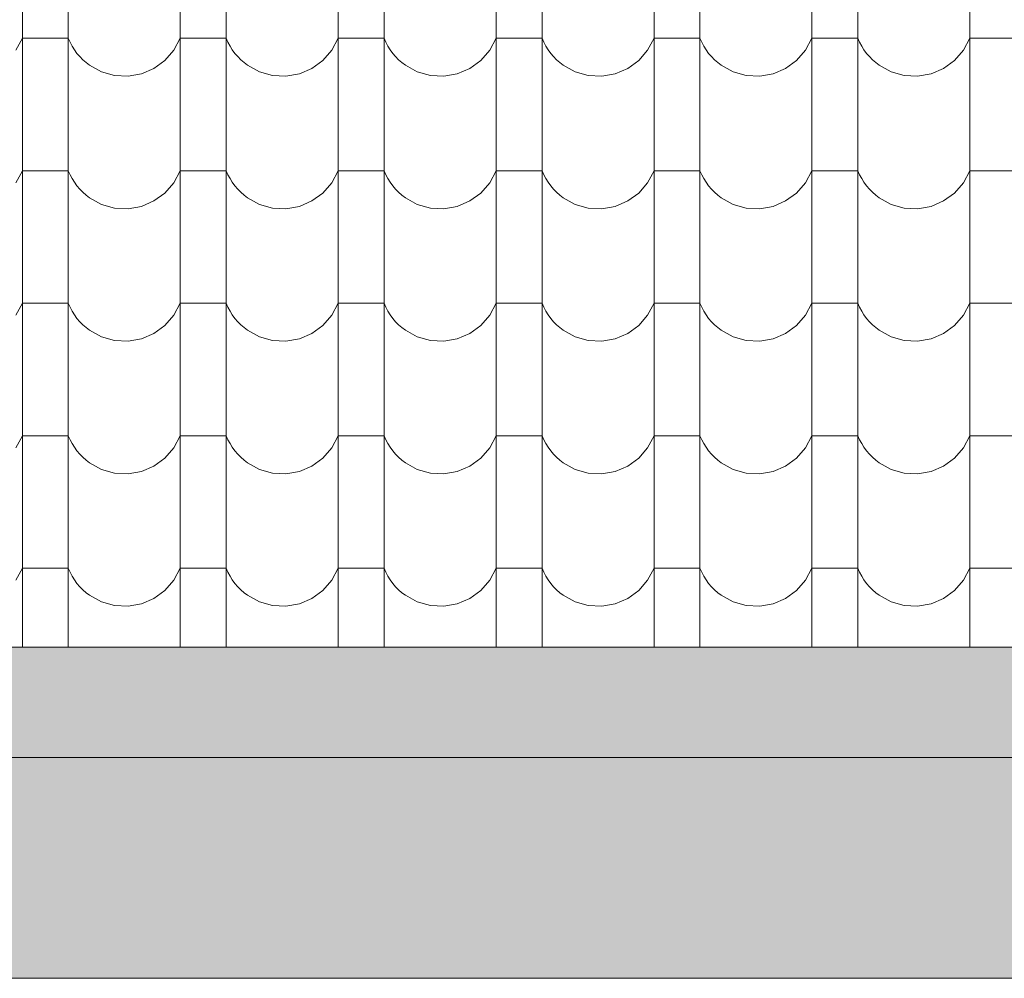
# Model space of a CAD drawing. Header units: millimetres. Extents: x -68772 to 137055, y -73300 to 19650.
# Tile 157 of 212: x 79116 to 80453, y -46900 to -45598. Entities that reach past the tile are written whole.
import ezdxf

# ---------------------------------------------------------------- set-up
doc = ezdxf.new("R2010")
doc.units = ezdxf.units.MM
doc.header["$MEASUREMENT"] = 0
doc.linetypes.add('Przerywana', pattern=[480, 240, -240])
for name, color, linetype, lineweight in [('Nowe_440-K Belki_Nr_pióra__1', 7, 'Continuous', 18), ('Nowe_810-G Ogólne_Nr_pióra__1', 7, 'Continuous', 18), ('Nowe_810-G Ogólne_Nr_pióra__26', 13, 'Continuous', 18)]:
    doc.layers.add(name, color=color, linetype=linetype, lineweight=lineweight)

# ---------------------------------------------------------------- blocks, each defined once
blk = doc.blocks.new('*X50')
at = {"layer": 'Nowe_810-G Ogólne_Nr_pióra__26', "color": 13, "linetype": 'Continuous', "lineweight": 18}
for p, q in [((79119.3, -45552.6), (79119.3, -45732.7)), ((79181.7, -45552.6), (79181.7, -45732.7)), ((79333.8, -45552.6), (79333.8, -45732.7)), ((79396.2, -45552.6), (79396.2, -45732.7)), ((79548.3, -45552.6), (79548.3, -45732.7)), ((79610.7, -45552.6), (79610.7, -45732.7)), ((79762.8, -45552.6), (79762.8, -45732.7)), ((79825.2, -45552.6), (79825.2, -45732.7)), ((79977.3, -45552.6), (79977.3, -45732.7)), ((80039.7, -45552.6), (80039.7, -45732.7)), ((80191.8, -45552.6), (80191.8, -45732.7)), ((80254.2, -45552.6), (80254.2, -45732.7)), ((80406.3, -45552.6), (80406.3, -45732.7)), ((79110.6, -45639.2), (79119.3, -45622.9)), ((79150.5, -45622.9), (79119.3, -45622.9)), ((79181.7, -45622.9), (79150.5, -45622.9)), ((79181.7, -45622.9), (79184.1, -45628.3)), ((79184.1, -45628.3), (79186.9, -45633.6)), ((79325.1, -45639.2), (79333.8, -45622.9)), ((79365, -45622.9), (79333.8, -45622.9)), ((79396.2, -45622.9), (79365, -45622.9)), ((79396.2, -45622.9), (79398.6, -45628.3)), ((79398.6, -45628.3), (79401.4, -45633.6)), ((79539.6, -45639.2), (79548.3, -45622.9)), ((79579.5, -45622.9), (79548.3, -45622.9)), ((79610.7, -45622.9), (79579.5, -45622.9)), ((79610.7, -45622.9), (79613.1, -45628.3)), ((79613.1, -45628.3), (79615.9, -45633.6)), ((79754.1, -45639.2), (79762.8, -45622.9)), ((79794, -45622.9), (79762.8, -45622.9)), ((79825.2, -45622.9), (79794, -45622.9)), ((79825.2, -45622.9), (79827.6, -45628.3)), ((79827.6, -45628.3), (79830.4, -45633.6)), ((79968.6, -45639.2), (79977.3, -45622.9)), ((80008.5, -45622.9), (79977.3, -45622.9)), ((80039.7, -45622.9), (80008.5, -45622.9)), ((80039.7, -45622.9), (80042.1, -45628.3)), ((80042.1, -45628.3), (80044.9, -45633.6)), ((80183.1, -45639.2), (80191.8, -45622.9)), ((80223, -45622.9), (80191.8, -45622.9)), ((80254.2, -45622.9), (80223, -45622.9)), ((80254.2, -45622.9), (80256.6, -45628.3)), ((80256.6, -45628.3), (80259.4, -45633.6)), ((80397.6, -45639.2), (80406.3, -45622.9)), ((80437.5, -45622.9), (80406.3, -45622.9)), ((80468.7, -45622.9), (80437.5, -45622.9)), ((79186.9, -45633.6), (79190, -45638.6)), ((79190, -45638.6), (79193.5, -45643.4)), ((79193.5, -45643.4), (79197.3, -45647.9)), ((79313, -45653.1), (79325.1, -45639.2)), ((79401.4, -45633.6), (79404.5, -45638.6)), ((79404.5, -45638.6), (79408, -45643.4)), ((79408, -45643.4), (79411.8, -45647.9)), ((79527.5, -45653.1), (79539.6, -45639.2)), ((79615.9, -45633.6), (79619, -45638.6)), ((79619, -45638.6), (79622.5, -45643.4)), ((79622.5, -45643.4), (79626.3, -45647.9)), ((79742, -45653.1), (79754.1, -45639.2)), ((79830.4, -45633.6), (79833.5, -45638.6)), ((79833.5, -45638.6), (79837, -45643.4)), ((79837, -45643.4), (79840.8, -45647.9)), ((79956.5, -45653.1), (79968.6, -45639.2)), ((80044.9, -45633.6), (80048, -45638.6)), ((80048, -45638.6), (80051.5, -45643.4)), ((80051.5, -45643.4), (80055.3, -45647.9)), ((80171, -45653.1), (80183.1, -45639.2)), ((80259.4, -45633.6), (80262.5, -45638.6)), ((80262.5, -45638.6), (80266, -45643.4)), ((80266, -45643.4), (80269.8, -45647.9)), ((80385.5, -45653.1), (80397.6, -45639.2)), ((79197.3, -45647.9), (79201.4, -45652.1)), ((79201.4, -45652.1), (79205.9, -45656)), ((79205.9, -45656), (79210.6, -45659.6)), ((79298.1, -45664), (79313, -45653.1)), ((79411.8, -45647.9), (79415.9, -45652.1)), ((79415.9, -45652.1), (79420.4, -45656)), ((79420.4, -45656), (79425.1, -45659.6)), ((79512.6, -45664), (79527.5, -45653.1)), ((79626.3, -45647.9), (79630.4, -45652.1)), ((79630.4, -45652.1), (79634.9, -45656)), ((79634.9, -45656), (79639.6, -45659.6)), ((79727.1, -45664), (79742, -45653.1)), ((79840.8, -45647.9), (79844.9, -45652.1)), ((79844.9, -45652.1), (79849.4, -45656)), ((79849.4, -45656), (79854.1, -45659.6)), ((79941.6, -45664), (79956.5, -45653.1)), ((80055.3, -45647.9), (80059.4, -45652.1)), ((80059.4, -45652.1), (80063.9, -45656)), ((80063.9, -45656), (80068.6, -45659.6)), ((80156.1, -45664), (80171, -45653.1)), ((80269.8, -45647.9), (80273.9, -45652.1)), ((80273.9, -45652.1), (80278.4, -45656)), ((80278.4, -45656), (80283.1, -45659.6)), ((80370.6, -45664), (80385.5, -45653.1)), ((79210.6, -45659.6), (79226.8, -45668.5)), ((79226.8, -45668.5), (79244.5, -45673.5)), ((79262.9, -45674.5), (79281.1, -45671.2)), ((79281.1, -45671.2), (79298.1, -45664)), ((79425.1, -45659.6), (79441.3, -45668.5)), ((79441.3, -45668.5), (79459, -45673.5)), ((79477.4, -45674.5), (79495.6, -45671.2)), ((79495.6, -45671.2), (79512.6, -45664)), ((79639.6, -45659.6), (79655.8, -45668.5)), ((79655.8, -45668.5), (79673.5, -45673.5)), ((79691.9, -45674.5), (79710.1, -45671.2)), ((79710.1, -45671.2), (79727.1, -45664)), ((79854.1, -45659.6), (79870.3, -45668.5)), ((79870.3, -45668.5), (79888, -45673.5)), ((79906.4, -45674.5), (79924.6, -45671.2)), ((79924.6, -45671.2), (79941.6, -45664)), ((80068.6, -45659.6), (80084.8, -45668.5)), ((80084.8, -45668.5), (80102.5, -45673.5)), ((80120.9, -45674.5), (80139.1, -45671.2)), ((80139.1, -45671.2), (80156.1, -45664)), ((80283.1, -45659.6), (80299.3, -45668.5)), ((80299.3, -45668.5), (80317, -45673.5)), ((80335.4, -45674.5), (80353.6, -45671.2)), ((80353.6, -45671.2), (80370.6, -45664)), ((79244.5, -45673.5), (79262.9, -45674.5)), ((79459, -45673.5), (79477.4, -45674.5)), ((79673.5, -45673.5), (79691.9, -45674.5)), ((79888, -45673.5), (79906.4, -45674.5)), ((80102.5, -45673.5), (80120.9, -45674.5)), ((80317, -45673.5), (80335.4, -45674.5)), ((79119.3, -45732.7), (79119.3, -45912.7)), ((79181.7, -45732.7), (79181.7, -45912.7)), ((79333.8, -45732.7), (79333.8, -45912.7)), ((79396.2, -45732.7), (79396.2, -45912.7)), ((79548.3, -45732.7), (79548.3, -45912.7)), ((79610.7, -45732.7), (79610.7, -45912.7)), ((79762.8, -45732.7), (79762.8, -45912.7)), ((79825.2, -45732.7), (79825.2, -45912.7)), ((79977.3, -45732.7), (79977.3, -45912.7)), ((80039.7, -45732.7), (80039.7, -45912.7)), ((80191.8, -45732.7), (80191.8, -45912.7)), ((80254.2, -45732.7), (80254.2, -45912.7)), ((80406.3, -45732.7), (80406.3, -45912.7)), ((79110.6, -45819.2), (79119.3, -45802.9)), ((79150.5, -45802.9), (79119.3, -45802.9)), ((79181.7, -45802.9), (79150.5, -45802.9)), ((79181.7, -45802.9), (79184.1, -45808.4)), ((79325.1, -45819.2), (79333.8, -45802.9)), ((79365, -45802.9), (79333.8, -45802.9)), ((79396.2, -45802.9), (79365, -45802.9)), ((79396.2, -45802.9), (79398.6, -45808.4)), ((79539.6, -45819.2), (79548.3, -45802.9)), ((79579.5, -45802.9), (79548.3, -45802.9)), ((79610.7, -45802.9), (79579.5, -45802.9)), ((79610.7, -45802.9), (79613.1, -45808.4)), ((79754.1, -45819.2), (79762.8, -45802.9)), ((79794, -45802.9), (79762.8, -45802.9)), ((79825.2, -45802.9), (79794, -45802.9)), ((79825.2, -45802.9), (79827.6, -45808.4)), ((79968.6, -45819.2), (79977.3, -45802.9)), ((80008.5, -45802.9), (79977.3, -45802.9)), ((80039.7, -45802.9), (80008.5, -45802.9)), ((80039.7, -45802.9), (80042.1, -45808.4)), ((80183.1, -45819.2), (80191.8, -45802.9)), ((80223, -45802.9), (80191.8, -45802.9)), ((80254.2, -45802.9), (80223, -45802.9)), ((80254.2, -45802.9), (80256.6, -45808.4)), ((80397.6, -45819.2), (80406.3, -45802.9)), ((80437.5, -45802.9), (80406.3, -45802.9)), ((80468.7, -45802.9), (80437.5, -45802.9)), ((79184.1, -45808.4), (79186.9, -45813.6)), ((79186.9, -45813.6), (79190, -45818.6)), ((79190, -45818.6), (79193.5, -45823.4)), ((79313, -45833.2), (79325.1, -45819.2)), ((79398.6, -45808.4), (79401.4, -45813.6)), ((79401.4, -45813.6), (79404.5, -45818.6)), ((79404.5, -45818.6), (79408, -45823.4)), ((79527.5, -45833.2), (79539.6, -45819.2)), ((79613.1, -45808.4), (79615.9, -45813.6)), ((79615.9, -45813.6), (79619, -45818.6)), ((79619, -45818.6), (79622.5, -45823.4)), ((79742, -45833.2), (79754.1, -45819.2)), ((79827.6, -45808.4), (79830.4, -45813.6)), ((79830.4, -45813.6), (79833.5, -45818.6)), ((79833.5, -45818.6), (79837, -45823.4)), ((79956.5, -45833.2), (79968.6, -45819.2)), ((80042.1, -45808.4), (80044.9, -45813.6)), ((80044.9, -45813.6), (80048, -45818.6)), ((80048, -45818.6), (80051.5, -45823.4)), ((80171, -45833.2), (80183.1, -45819.2)), ((80256.6, -45808.4), (80259.4, -45813.6)), ((80259.4, -45813.6), (80262.5, -45818.6)), ((80262.5, -45818.6), (80266, -45823.4)), ((80385.5, -45833.2), (80397.6, -45819.2)), ((79193.5, -45823.4), (79197.3, -45827.9)), ((79197.3, -45827.9), (79201.4, -45832.2)), ((79201.4, -45832.2), (79205.9, -45836.1)), ((79298.1, -45844), (79313, -45833.2)), ((79408, -45823.4), (79411.8, -45827.9)), ((79411.8, -45827.9), (79415.9, -45832.2)), ((79415.9, -45832.2), (79420.4, -45836.1)), ((79512.6, -45844), (79527.5, -45833.2)), ((79622.5, -45823.4), (79626.3, -45827.9)), ((79626.3, -45827.9), (79630.4, -45832.2)), ((79630.4, -45832.2), (79634.9, -45836.1)), ((79727.1, -45844), (79742, -45833.2)), ((79837, -45823.4), (79840.8, -45827.9)), ((79840.8, -45827.9), (79844.9, -45832.2)), ((79844.9, -45832.2), (79849.4, -45836.1)), ((79941.6, -45844), (79956.5, -45833.2)), ((80051.5, -45823.4), (80055.3, -45827.9)), ((80055.3, -45827.9), (80059.4, -45832.2)), ((80059.4, -45832.2), (80063.9, -45836.1)), ((80156.1, -45844), (80171, -45833.2)), ((80266, -45823.4), (80269.8, -45827.9)), ((80269.8, -45827.9), (80273.9, -45832.2)), ((80273.9, -45832.2), (80278.4, -45836.1)), ((80370.6, -45844), (80385.5, -45833.2)), ((79205.9, -45836.1), (79210.6, -45839.7)), ((79210.6, -45839.7), (79226.8, -45848.6)), ((79281.1, -45851.3), (79298.1, -45844)), ((79420.4, -45836.1), (79425.1, -45839.7)), ((79425.1, -45839.7), (79441.3, -45848.6)), ((79495.6, -45851.3), (79512.6, -45844)), ((79634.9, -45836.1), (79639.6, -45839.7)), ((79639.6, -45839.7), (79655.8, -45848.6)), ((79710.1, -45851.3), (79727.1, -45844)), ((79849.4, -45836.1), (79854.1, -45839.7)), ((79854.1, -45839.7), (79870.3, -45848.6)), ((79924.6, -45851.3), (79941.6, -45844)), ((80063.9, -45836.1), (80068.6, -45839.7)), ((80068.6, -45839.7), (80084.8, -45848.6)), ((80139.1, -45851.3), (80156.1, -45844)), ((80278.4, -45836.1), (80283.1, -45839.7)), ((80283.1, -45839.7), (80299.3, -45848.6)), ((80353.6, -45851.3), (80370.6, -45844)), ((79226.8, -45848.6), (79244.5, -45853.6)), ((79244.5, -45853.6), (79262.9, -45854.5)), ((79262.9, -45854.5), (79281.1, -45851.3)), ((79441.3, -45848.6), (79459, -45853.6)), ((79459, -45853.6), (79477.4, -45854.5)), ((79477.4, -45854.5), (79495.6, -45851.3)), ((79655.8, -45848.6), (79673.5, -45853.6)), ((79673.5, -45853.6), (79691.9, -45854.5)), ((79691.9, -45854.5), (79710.1, -45851.3)), ((79870.3, -45848.6), (79888, -45853.6)), ((79888, -45853.6), (79906.4, -45854.5)), ((79906.4, -45854.5), (79924.6, -45851.3)), ((80084.8, -45848.6), (80102.5, -45853.6)), ((80102.5, -45853.6), (80120.9, -45854.5)), ((80120.9, -45854.5), (80139.1, -45851.3)), ((80299.3, -45848.6), (80317, -45853.6)), ((80317, -45853.6), (80335.4, -45854.5)), ((80335.4, -45854.5), (80353.6, -45851.3)), ((79119.3, -45912.7), (79119.3, -46092.8)), ((79181.7, -45912.7), (79181.7, -46092.8)), ((79333.8, -45912.7), (79333.8, -46092.8)), ((79396.2, -45912.7), (79396.2, -46092.8)), ((79548.3, -45912.7), (79548.3, -46092.8)), ((79610.7, -45912.7), (79610.7, -46092.8)), ((79762.8, -45912.7), (79762.8, -46092.8)), ((79825.2, -45912.7), (79825.2, -46092.8)), ((79977.3, -45912.7), (79977.3, -46092.8)), ((80039.7, -45912.7), (80039.7, -46092.8)), ((80191.8, -45912.7), (80191.8, -46092.8)), ((80254.2, -45912.7), (80254.2, -46092.8)), ((80406.3, -45912.7), (80406.3, -46092.8)), ((79110.6, -45999.3), (79119.3, -45983)), ((79150.5, -45983), (79119.3, -45983)), ((79181.7, -45983), (79150.5, -45983)), ((79181.7, -45983), (79184.1, -45988.4)), ((79184.1, -45988.4), (79186.9, -45993.7)), ((79186.9, -45993.7), (79190, -45998.7)), ((79325.1, -45999.3), (79333.8, -45983)), ((79365, -45983), (79333.8, -45983)), ((79396.2, -45983), (79365, -45983)), ((79396.2, -45983), (79398.6, -45988.4)), ((79398.6, -45988.4), (79401.4, -45993.7)), ((79401.4, -45993.7), (79404.5, -45998.7)), ((79539.6, -45999.3), (79548.3, -45983)), ((79579.5, -45983), (79548.3, -45983)), ((79610.7, -45983), (79579.5, -45983)), ((79610.7, -45983), (79613.1, -45988.4)), ((79613.1, -45988.4), (79615.9, -45993.7)), ((79615.9, -45993.7), (79619, -45998.7)), ((79754.1, -45999.3), (79762.8, -45983)), ((79794, -45983), (79762.8, -45983)), ((79825.2, -45983), (79794, -45983)), ((79825.2, -45983), (79827.6, -45988.4)), ((79827.6, -45988.4), (79830.4, -45993.7)), ((79830.4, -45993.7), (79833.5, -45998.7)), ((79968.6, -45999.3), (79977.3, -45983)), ((80008.5, -45983), (79977.3, -45983)), ((80039.7, -45983), (80008.5, -45983)), ((80039.7, -45983), (80042.1, -45988.4)), ((80042.1, -45988.4), (80044.9, -45993.7)), ((80044.9, -45993.7), (80048, -45998.7)), ((80183.1, -45999.3), (80191.8, -45983)), ((80223, -45983), (80191.8, -45983)), ((80254.2, -45983), (80223, -45983)), ((80254.2, -45983), (80256.6, -45988.4)), ((80256.6, -45988.4), (80259.4, -45993.7)), ((80259.4, -45993.7), (80262.5, -45998.7)), ((80397.6, -45999.3), (80406.3, -45983)), ((80437.5, -45983), (80406.3, -45983)), ((80468.7, -45983), (80437.5, -45983)), ((79190, -45998.7), (79193.5, -46003.5)), ((79193.5, -46003.5), (79197.3, -46008)), ((79313, -46013.2), (79325.1, -45999.3)), ((79404.5, -45998.7), (79408, -46003.5)), ((79408, -46003.5), (79411.8, -46008)), ((79527.5, -46013.2), (79539.6, -45999.3)), ((79619, -45998.7), (79622.5, -46003.5)), ((79622.5, -46003.5), (79626.3, -46008)), ((79742, -46013.2), (79754.1, -45999.3)), ((79833.5, -45998.7), (79837, -46003.5)), ((79837, -46003.5), (79840.8, -46008)), ((79956.5, -46013.2), (79968.6, -45999.3)), ((80048, -45998.7), (80051.5, -46003.5)), ((80051.5, -46003.5), (80055.3, -46008)), ((80171, -46013.2), (80183.1, -45999.3)), ((80262.5, -45998.7), (80266, -46003.5)), ((80266, -46003.5), (80269.8, -46008)), ((80385.5, -46013.2), (80397.6, -45999.3)), ((79197.3, -46008), (79201.4, -46012.2)), ((79201.4, -46012.2), (79205.9, -46016.1)), ((79205.9, -46016.1), (79210.6, -46019.7)), ((79210.6, -46019.7), (79226.8, -46028.6)), ((79298.1, -46024.1), (79313, -46013.2)), ((79411.8, -46008), (79415.9, -46012.2)), ((79415.9, -46012.2), (79420.4, -46016.1)), ((79420.4, -46016.1), (79425.1, -46019.7)), ((79425.1, -46019.7), (79441.3, -46028.6)), ((79512.6, -46024.1), (79527.5, -46013.2)), ((79626.3, -46008), (79630.4, -46012.2)), ((79630.4, -46012.2), (79634.9, -46016.1)), ((79634.9, -46016.1), (79639.6, -46019.7)), ((79639.6, -46019.7), (79655.8, -46028.6)), ((79727.1, -46024.1), (79742, -46013.2)), ((79840.8, -46008), (79844.9, -46012.2)), ((79844.9, -46012.2), (79849.4, -46016.1)), ((79849.4, -46016.1), (79854.1, -46019.7)), ((79854.1, -46019.7), (79870.3, -46028.6)), ((79941.6, -46024.1), (79956.5, -46013.2)), ((80055.3, -46008), (80059.4, -46012.2)), ((80059.4, -46012.2), (80063.9, -46016.1)), ((80063.9, -46016.1), (80068.6, -46019.7)), ((80068.6, -46019.7), (80084.8, -46028.6)), ((80156.1, -46024.1), (80171, -46013.2)), ((80269.8, -46008), (80273.9, -46012.2)), ((80273.9, -46012.2), (80278.4, -46016.1)), ((80278.4, -46016.1), (80283.1, -46019.7)), ((80283.1, -46019.7), (80299.3, -46028.6)), ((80370.6, -46024.1), (80385.5, -46013.2)), ((79226.8, -46028.6), (79244.5, -46033.6)), ((79244.5, -46033.6), (79262.9, -46034.6)), ((79262.9, -46034.6), (79281.1, -46031.3)), ((79281.1, -46031.3), (79298.1, -46024.1)), ((79441.3, -46028.6), (79459, -46033.6)), ((79459, -46033.6), (79477.4, -46034.6)), ((79477.4, -46034.6), (79495.6, -46031.3)), ((79495.6, -46031.3), (79512.6, -46024.1)), ((79655.8, -46028.6), (79673.5, -46033.6)), ((79673.5, -46033.6), (79691.9, -46034.6)), ((79691.9, -46034.6), (79710.1, -46031.3)), ((79710.1, -46031.3), (79727.1, -46024.1)), ((79870.3, -46028.6), (79888, -46033.6)), ((79888, -46033.6), (79906.4, -46034.6)), ((79906.4, -46034.6), (79924.6, -46031.3)), ((79924.6, -46031.3), (79941.6, -46024.1)), ((80084.8, -46028.6), (80102.5, -46033.6)), ((80102.5, -46033.6), (80120.9, -46034.6)), ((80120.9, -46034.6), (80139.1, -46031.3)), ((80139.1, -46031.3), (80156.1, -46024.1)), ((80299.3, -46028.6), (80317, -46033.6)), ((80317, -46033.6), (80335.4, -46034.6)), ((80335.4, -46034.6), (80353.6, -46031.3)), ((80353.6, -46031.3), (80370.6, -46024.1)), ((79119.3, -46092.8), (79119.3, -46272.8)), ((79181.7, -46092.8), (79181.7, -46272.8)), ((79333.8, -46092.8), (79333.8, -46272.8)), ((79396.2, -46092.8), (79396.2, -46272.8)), ((79548.3, -46092.8), (79548.3, -46272.8)), ((79610.7, -46092.8), (79610.7, -46272.8)), ((79762.8, -46092.8), (79762.8, -46272.8)), ((79825.2, -46092.8), (79825.2, -46272.8)), ((79977.3, -46092.8), (79977.3, -46272.8)), ((80039.7, -46092.8), (80039.7, -46272.8)), ((80191.8, -46092.8), (80191.8, -46272.8)), ((80254.2, -46092.8), (80254.2, -46272.8)), ((80406.3, -46092.8), (80406.3, -46272.8)), ((79110.6, -46179.3), (79119.3, -46163)), ((79150.5, -46163), (79119.3, -46163)), ((79181.7, -46163), (79150.5, -46163)), ((79181.7, -46163), (79184.1, -46168.5)), ((79325.1, -46179.3), (79333.8, -46163)), ((79365, -46163), (79333.8, -46163)), ((79396.2, -46163), (79365, -46163)), ((79396.2, -46163), (79398.6, -46168.5)), ((79539.6, -46179.3), (79548.3, -46163)), ((79579.5, -46163), (79548.3, -46163)), ((79610.7, -46163), (79579.5, -46163)), ((79610.7, -46163), (79613.1, -46168.5)), ((79754.1, -46179.3), (79762.8, -46163)), ((79794, -46163), (79762.8, -46163)), ((79825.2, -46163), (79794, -46163)), ((79825.2, -46163), (79827.6, -46168.5)), ((79968.6, -46179.3), (79977.3, -46163)), ((80008.5, -46163), (79977.3, -46163)), ((80039.7, -46163), (80008.5, -46163)), ((80039.7, -46163), (80042.1, -46168.5)), ((80183.1, -46179.3), (80191.8, -46163)), ((80223, -46163), (80191.8, -46163)), ((80254.2, -46163), (80223, -46163)), ((80254.2, -46163), (80256.6, -46168.5)), ((80397.6, -46179.3), (80406.3, -46163)), ((80437.5, -46163), (80406.3, -46163)), ((80468.7, -46163), (80437.5, -46163)), ((79184.1, -46168.5), (79186.9, -46173.7)), ((79186.9, -46173.7), (79190, -46178.7)), ((79190, -46178.7), (79193.5, -46183.5)), ((79313, -46193.3), (79325.1, -46179.3)), ((79398.6, -46168.5), (79401.4, -46173.7)), ((79401.4, -46173.7), (79404.5, -46178.7)), ((79404.5, -46178.7), (79408, -46183.5)), ((79527.5, -46193.3), (79539.6, -46179.3)), ((79613.1, -46168.5), (79615.9, -46173.7)), ((79615.9, -46173.7), (79619, -46178.7)), ((79619, -46178.7), (79622.5, -46183.5)), ((79742, -46193.3), (79754.1, -46179.3)), ((79827.6, -46168.5), (79830.4, -46173.7)), ((79830.4, -46173.7), (79833.5, -46178.7)), ((79833.5, -46178.7), (79837, -46183.5)), ((79956.5, -46193.3), (79968.6, -46179.3)), ((80042.1, -46168.5), (80044.9, -46173.7)), ((80044.9, -46173.7), (80048, -46178.7)), ((80048, -46178.7), (80051.5, -46183.5)), ((80171, -46193.3), (80183.1, -46179.3)), ((80256.6, -46168.5), (80259.4, -46173.7)), ((80259.4, -46173.7), (80262.5, -46178.7)), ((80262.5, -46178.7), (80266, -46183.5)), ((80385.5, -46193.3), (80397.6, -46179.3)), ((79193.5, -46183.5), (79197.3, -46188)), ((79197.3, -46188), (79201.4, -46192.3)), ((79201.4, -46192.3), (79205.9, -46196.2)), ((79298.1, -46204.1), (79313, -46193.3)), ((79408, -46183.5), (79411.8, -46188)), ((79411.8, -46188), (79415.9, -46192.3)), ((79415.9, -46192.3), (79420.4, -46196.2)), ((79512.6, -46204.1), (79527.5, -46193.3)), ((79622.5, -46183.5), (79626.3, -46188)), ((79626.3, -46188), (79630.4, -46192.3)), ((79630.4, -46192.3), (79634.9, -46196.2)), ((79727.1, -46204.1), (79742, -46193.3)), ((79837, -46183.5), (79840.8, -46188)), ((79840.8, -46188), (79844.9, -46192.3)), ((79844.9, -46192.3), (79849.4, -46196.2)), ((79941.6, -46204.1), (79956.5, -46193.3)), ((80051.5, -46183.5), (80055.3, -46188)), ((80055.3, -46188), (80059.4, -46192.3)), ((80059.4, -46192.3), (80063.9, -46196.2)), ((80156.1, -46204.1), (80171, -46193.3)), ((80266, -46183.5), (80269.8, -46188)), ((80269.8, -46188), (80273.9, -46192.3)), ((80273.9, -46192.3), (80278.4, -46196.2)), ((80370.6, -46204.1), (80385.5, -46193.3)), ((79205.9, -46196.2), (79210.6, -46199.8)), ((79210.6, -46199.8), (79226.8, -46208.7)), ((79281.1, -46211.4), (79298.1, -46204.1)), ((79420.4, -46196.2), (79425.1, -46199.8)), ((79425.1, -46199.8), (79441.3, -46208.7)), ((79495.6, -46211.4), (79512.6, -46204.1)), ((79634.9, -46196.2), (79639.6, -46199.8)), ((79639.6, -46199.8), (79655.8, -46208.7)), ((79710.1, -46211.4), (79727.1, -46204.1)), ((79849.4, -46196.2), (79854.1, -46199.8)), ((79854.1, -46199.8), (79870.3, -46208.7)), ((79924.6, -46211.4), (79941.6, -46204.1)), ((80063.9, -46196.2), (80068.6, -46199.8)), ((80068.6, -46199.8), (80084.8, -46208.7)), ((80139.1, -46211.4), (80156.1, -46204.1)), ((80278.4, -46196.2), (80283.1, -46199.8)), ((80283.1, -46199.8), (80299.3, -46208.7)), ((80353.6, -46211.4), (80370.6, -46204.1)), ((79226.8, -46208.7), (79244.5, -46213.7)), ((79244.5, -46213.7), (79262.9, -46214.6)), ((79262.9, -46214.6), (79281.1, -46211.4)), ((79441.3, -46208.7), (79459, -46213.7)), ((79459, -46213.7), (79477.4, -46214.6)), ((79477.4, -46214.6), (79495.6, -46211.4)), ((79655.8, -46208.7), (79673.5, -46213.7)), ((79673.5, -46213.7), (79691.9, -46214.6)), ((79691.9, -46214.6), (79710.1, -46211.4)), ((79870.3, -46208.7), (79888, -46213.7)), ((79888, -46213.7), (79906.4, -46214.6)), ((79906.4, -46214.6), (79924.6, -46211.4)), ((80084.8, -46208.7), (80102.5, -46213.7)), ((80102.5, -46213.7), (80120.9, -46214.6)), ((80120.9, -46214.6), (80139.1, -46211.4)), ((80299.3, -46208.7), (80317, -46213.7)), ((80317, -46213.7), (80335.4, -46214.6)), ((80335.4, -46214.6), (80353.6, -46211.4)), ((79119.3, -46272.8), (79119.3, -46450.2)), ((79181.7, -46272.8), (79181.7, -46450.2)), ((79333.8, -46272.8), (79333.8, -46450.2)), ((79396.2, -46272.8), (79396.2, -46450.2)), ((79548.3, -46272.8), (79548.3, -46450.2)), ((79610.7, -46272.8), (79610.7, -46450.2)), ((79762.8, -46272.8), (79762.8, -46450.2)), ((79825.2, -46272.8), (79825.2, -46450.2)), ((79977.3, -46272.8), (79977.3, -46450.2)), ((80039.7, -46272.8), (80039.7, -46450.2)), ((80191.8, -46272.8), (80191.8, -46450.2)), ((80254.2, -46272.8), (80254.2, -46450.2)), ((80406.3, -46272.8), (80406.3, -46450.2)), ((79110.6, -46359.4), (79119.3, -46343.1)), ((79150.5, -46343.1), (79119.3, -46343.1)), ((79181.7, -46343.1), (79150.5, -46343.1)), ((79181.7, -46343.1), (79184.1, -46348.5)), ((79184.1, -46348.5), (79186.9, -46353.8)), ((79186.9, -46353.8), (79190, -46358.8)), ((79325.1, -46359.4), (79333.8, -46343.1)), ((79365, -46343.1), (79333.8, -46343.1)), ((79396.2, -46343.1), (79365, -46343.1)), ((79396.2, -46343.1), (79398.6, -46348.5)), ((79398.6, -46348.5), (79401.4, -46353.8)), ((79401.4, -46353.8), (79404.5, -46358.8)), ((79539.6, -46359.4), (79548.3, -46343.1)), ((79579.5, -46343.1), (79548.3, -46343.1)), ((79610.7, -46343.1), (79579.5, -46343.1)), ((79610.7, -46343.1), (79613.1, -46348.5)), ((79613.1, -46348.5), (79615.9, -46353.8)), ((79615.9, -46353.8), (79619, -46358.8)), ((79754.1, -46359.4), (79762.8, -46343.1)), ((79794, -46343.1), (79762.8, -46343.1)), ((79825.2, -46343.1), (79794, -46343.1)), ((79825.2, -46343.1), (79827.6, -46348.5)), ((79827.6, -46348.5), (79830.4, -46353.8)), ((79830.4, -46353.8), (79833.5, -46358.8)), ((79968.6, -46359.4), (79977.3, -46343.1)), ((80008.5, -46343.1), (79977.3, -46343.1)), ((80039.7, -46343.1), (80008.5, -46343.1)), ((80039.7, -46343.1), (80042.1, -46348.5)), ((80042.1, -46348.5), (80044.9, -46353.8)), ((80044.9, -46353.8), (80048, -46358.8)), ((80183.1, -46359.4), (80191.8, -46343.1)), ((80223, -46343.1), (80191.8, -46343.1)), ((80254.2, -46343.1), (80223, -46343.1)), ((80254.2, -46343.1), (80256.6, -46348.5)), ((80256.6, -46348.5), (80259.4, -46353.8)), ((80259.4, -46353.8), (80262.5, -46358.8)), ((80397.6, -46359.4), (80406.3, -46343.1)), ((80437.5, -46343.1), (80406.3, -46343.1)), ((80468.7, -46343.1), (80437.5, -46343.1)), ((79190, -46358.8), (79193.5, -46363.6)), ((79193.5, -46363.6), (79197.3, -46368.1)), ((79197.3, -46368.1), (79201.4, -46372.3)), ((79313, -46373.3), (79325.1, -46359.4)), ((79404.5, -46358.8), (79408, -46363.6)), ((79408, -46363.6), (79411.8, -46368.1)), ((79411.8, -46368.1), (79415.9, -46372.3)), ((79527.5, -46373.3), (79539.6, -46359.4)), ((79619, -46358.8), (79622.5, -46363.6)), ((79622.5, -46363.6), (79626.3, -46368.1)), ((79626.3, -46368.1), (79630.4, -46372.3)), ((79742, -46373.3), (79754.1, -46359.4)), ((79833.5, -46358.8), (79837, -46363.6)), ((79837, -46363.6), (79840.8, -46368.1)), ((79840.8, -46368.1), (79844.9, -46372.3)), ((79956.5, -46373.3), (79968.6, -46359.4)), ((80048, -46358.8), (80051.5, -46363.6)), ((80051.5, -46363.6), (80055.3, -46368.1)), ((80055.3, -46368.1), (80059.4, -46372.3)), ((80171, -46373.3), (80183.1, -46359.4)), ((80262.5, -46358.8), (80266, -46363.6)), ((80266, -46363.6), (80269.8, -46368.1)), ((80269.8, -46368.1), (80273.9, -46372.3)), ((80385.5, -46373.3), (80397.6, -46359.4)), ((79201.4, -46372.3), (79205.9, -46376.2)), ((79205.9, -46376.2), (79210.6, -46379.8)), ((79210.6, -46379.8), (79226.8, -46388.7)), ((79298.1, -46384.2), (79313, -46373.3)), ((79415.9, -46372.3), (79420.4, -46376.2)), ((79420.4, -46376.2), (79425.1, -46379.8)), ((79425.1, -46379.8), (79441.3, -46388.7)), ((79512.6, -46384.2), (79527.5, -46373.3)), ((79630.4, -46372.3), (79634.9, -46376.2)), ((79634.9, -46376.2), (79639.6, -46379.8)), ((79639.6, -46379.8), (79655.8, -46388.7)), ((79727.1, -46384.2), (79742, -46373.3)), ((79844.9, -46372.3), (79849.4, -46376.2)), ((79849.4, -46376.2), (79854.1, -46379.8)), ((79854.1, -46379.8), (79870.3, -46388.7)), ((79941.6, -46384.2), (79956.5, -46373.3)), ((80059.4, -46372.3), (80063.9, -46376.2)), ((80063.9, -46376.2), (80068.6, -46379.8)), ((80068.6, -46379.8), (80084.8, -46388.7)), ((80156.1, -46384.2), (80171, -46373.3)), ((80273.9, -46372.3), (80278.4, -46376.2)), ((80278.4, -46376.2), (80283.1, -46379.8)), ((80283.1, -46379.8), (80299.3, -46388.7)), ((80370.6, -46384.2), (80385.5, -46373.3)), ((79226.8, -46388.7), (79244.5, -46393.7)), ((79244.5, -46393.7), (79262.9, -46394.7)), ((79262.9, -46394.7), (79281.1, -46391.4)), ((79281.1, -46391.4), (79298.1, -46384.2)), ((79441.3, -46388.7), (79459, -46393.7)), ((79459, -46393.7), (79477.4, -46394.7)), ((79477.4, -46394.7), (79495.6, -46391.4)), ((79495.6, -46391.4), (79512.6, -46384.2)), ((79655.8, -46388.7), (79673.5, -46393.7)), ((79673.5, -46393.7), (79691.9, -46394.7)), ((79691.9, -46394.7), (79710.1, -46391.4)), ((79710.1, -46391.4), (79727.1, -46384.2)), ((79870.3, -46388.7), (79888, -46393.7)), ((79888, -46393.7), (79906.4, -46394.7)), ((79906.4, -46394.7), (79924.6, -46391.4)), ((79924.6, -46391.4), (79941.6, -46384.2)), ((80084.8, -46388.7), (80102.5, -46393.7)), ((80102.5, -46393.7), (80120.9, -46394.7)), ((80120.9, -46394.7), (80139.1, -46391.4)), ((80139.1, -46391.4), (80156.1, -46384.2)), ((80299.3, -46388.7), (80317, -46393.7)), ((80317, -46393.7), (80335.4, -46394.7)), ((80335.4, -46394.7), (80353.6, -46391.4)), ((80353.6, -46391.4), (80370.6, -46384.2))]:
    blk.add_line(p, q, dxfattribs=at)
blk = doc.blocks.new('Wypełnienie_3', base_point=(0, 2000))
at = {"layer": 'Nowe_810-G Ogólne_Nr_pióra__1', "color": 7, "linetype": 'Przerywana', "lineweight": 18}
blk.add_line((89577.5, -46450.2), (67274, -46450.2), dxfattribs=at)
at = {"layer": 'Nowe_810-G Ogólne_Nr_pióra__26', "color": 13, "linetype": 'Przerywana', "lineweight": 18}
blk.add_blockref('*X50', (0, 0), dxfattribs=at)

msp = doc.modelspace()

# ---------------------------------------------------------------- hatches: boundary and pattern name
at = {"layer": 'Nowe_810-G Ogólne_Nr_pióra__26', "linetype": 'Continuous', "lineweight": 18}
for points in [[(89577.5, -46450.2), (67274, -46450.2), (67274, -46600.2), (89577.5, -46600.2)], [(89584.8, -46900.2), (67274, -46900.2), (67274, -46600.2), (89580, -46600.2)]]:
    msp.add_hatch(color=13, dxfattribs=at).paths.add_polyline_path(points)

# ---------------------------------------------------------------- linework, layer by layer
at = {"layer": 'Nowe_440-K Belki_Nr_pióra__1', "color": 7, "linetype": 'Continuous', "lineweight": 18}
msp.add_line((67274, -46900.2), (89584.8, -46900.2), dxfattribs=at)
at = {"layer": 'Nowe_810-G Ogólne_Nr_pióra__1', "color": 7, "linetype": 'Continuous', "lineweight": 18, "flags": 128}
for points in [[(89577.5, -46450.2), (67274, -46450.2), (67274, -46600.2), (89577.5, -46600.2)], [(89584.8, -46900.2), (67274, -46900.2), (67274, -46600.2), (89580, -46600.2)]]:
    msp.add_lwpolyline(points, close=True, dxfattribs=at)

# ---------------------------------------------------------------- block references
at = {"layer": 'Nowe_810-G Ogólne_Nr_pióra__26', "color": 13, "linetype": 'Przerywana', "lineweight": 18}
msp.add_blockref('Wypełnienie_3', (0, 2000), dxfattribs=at)

doc.saveas('drawing.dxf')
